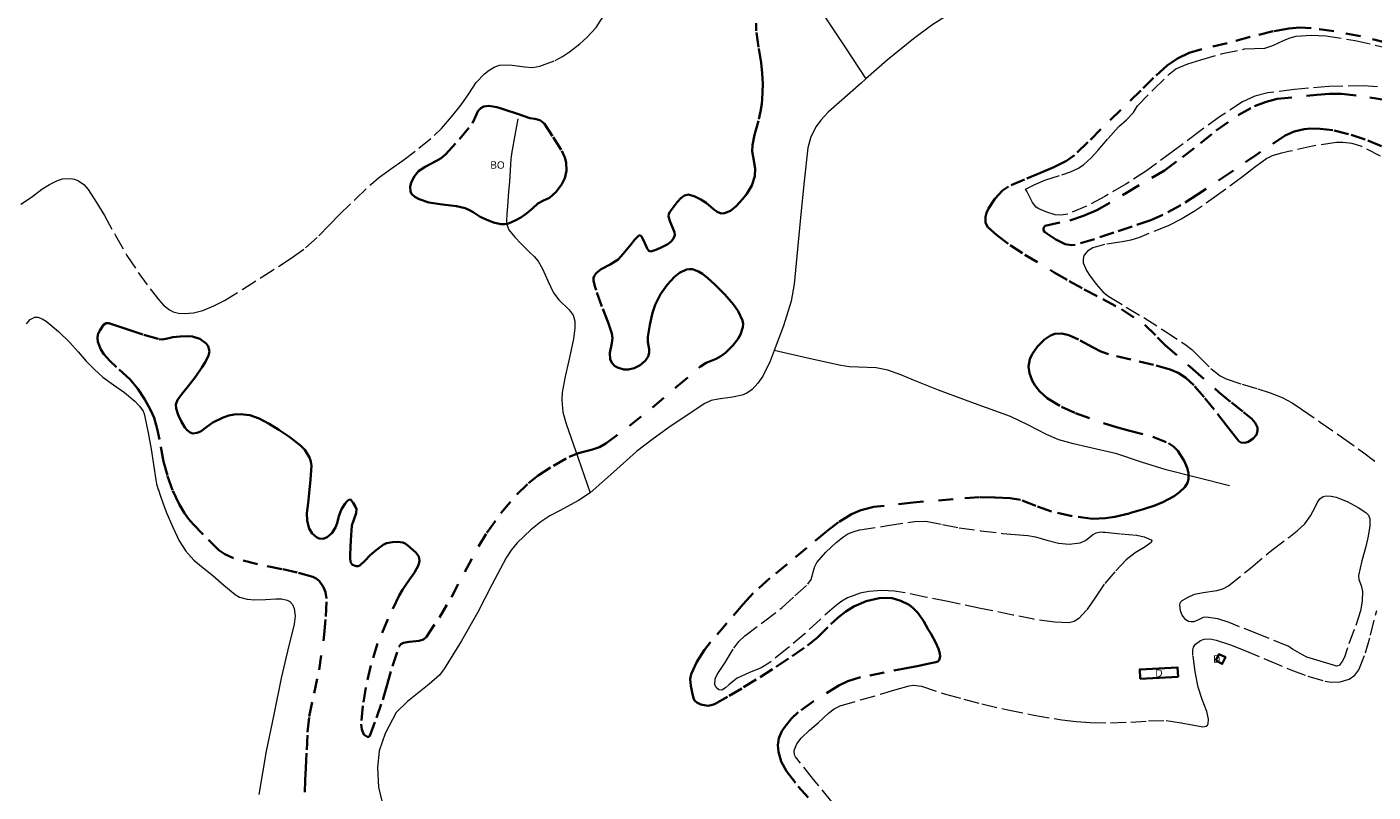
# Model space of a CAD drawing. Header units: metres. Extents: x 397317 to 400830, y 4588008 to 4590370.
# Tile 59 of 88: x 399681 to 400138, y 4589151 to 4589411. Entities that reach past the tile are written whole.
import ezdxf
from ezdxf.enums import TextEntityAlignment as Align

# ---------------------------------------------------------------- set-up
doc = ezdxf.new("R2010")
doc.units = ezdxf.units.M
doc.header["$MEASUREMENT"] = 0
doc.linetypes.add('bt5mv20_nopinta', pattern=[10, 5, -5])
doc.linetypes.add('bt5mv20_tlin1', pattern=[7, 5.25, -1.75])
for name, color, linetype, lineweight in [('COB01_CN', 7, 'Continuous', 15), ('COB01_LN', 7, 'Continuous', 15), ('EDI01_CN', 7, 'Continuous', 15), ('EDI01_LN', 7, 'Continuous', 15), ('FLU01_LN', 7, 'Continuous', 15), ('PAR01_LN', 7, 'Continuous', 15), ('REC02_LN', 7, 'Continuous', 15)]:
    doc.layers.add(name, color=color, linetype=linetype, lineweight=lineweight)
doc.styles.add('034', font='txt')

msp = doc.modelspace()

# ---------------------------------------------------------------- linework, layer by layer
at = {"layer": 'COB01_LN', "color": 92, "linetype": 'bt5mv20_nopinta', "lineweight": 35}
for points in [[(399930.81, 4589386.1, 151.25), (399930.97, 4589388.36, 153.1), (399931.05, 4589391.42, 156.64), (399931, 4589393.06, 158.22), (399930.88, 4589394.94, 159.36), (399930.47, 4589398.44, 160.71), (399929.57, 4589403.81, 162.38), (399928.81, 4589409.31, 163.43), (399928.77, 4589411.98, 163.66)], [(400142.74, 4589405.21, 169.34), (400133.8, 4589407.49, 169.58), (400124.76, 4589409.16, 169.83), (400117.11, 4589410.23, 170.2), (400113.29, 4589410.43, 170.4), (400109.5, 4589410.16, 170.53), (400104.23, 4589409.2, 170.62), (400096.39, 4589407.28, 170.69), (400088.57, 4589405.14, 170.78), (400079.97, 4589403.12, 170.93), (400075.76, 4589401.83, 171.02), (400071.72, 4589399.92, 171.11), (400068.26, 4589397.53, 171.23), (400063.66, 4589393.39, 171.52), (400059.29, 4589389.04, 171.97), (400052.52, 4589382.48, 172.93), (400045.75, 4589375.91, 174.06), (400041.33, 4589371.51, 174.88), (400036.76, 4589367.12, 175.71), (400034.13, 4589365.19, 176.04), (400029.74, 4589363.08, 176.39), (400025.29, 4589361.17, 176.92), (400019.88, 4589358.9, 178.11), (400014.46, 4589356.53, 179.68), (400012.32, 4589355.09, 180.41), (400009.75, 4589352.28, 181.51), (400007.64, 4589349.06, 182.6), (400006.93, 4589347.52, 183.05), (400006.6, 4589346.23, 183.39), (400006.62, 4589344.31, 183.9), (400006.91, 4589343.47, 184.15), (400007.43, 4589342.75, 184.4), (400010.3, 4589340.12, 185.37), (400014.94, 4589336.55, 186.52)], [(400140.97, 4589370.19, 186.43), (400135.45, 4589372.47, 186.64), (400129.8, 4589374.28, 186.89), (400124.42, 4589375.58, 187.18), (400120.2, 4589376.12, 187.42), (400117.03, 4589376.17, 187.6), (400114.71, 4589375.96, 187.73), (400111.35, 4589375.18, 187.91), (400108.25, 4589373.75, 188.06), (400098.96, 4589367.57, 188.42), (400089.79, 4589361.3, 188.77), (400078.59, 4589353.8, 189.31), (400072.86, 4589350.17, 189.6), (400066.79, 4589346.89, 189.88), (400062.66, 4589345.11, 190.11), (400056.4, 4589342.95, 190.43), (400050.15, 4589340.9, 190.2), (400043.6, 4589338.62, 189.1), (400037.05, 4589336.72, 187.77), (400035.82, 4589336.58, 187.55), (400033.68, 4589336.94, 187.18), (400030.52, 4589338.49, 186.65), (400027.38, 4589340.5, 186.08), (400026.63, 4589341.15, 185.56), (400026.3, 4589341.69, 184.88), (400026.28, 4589342.49, 183.77), (400026.9, 4589343.13, 183.05), (400035.19, 4589345.01, 181.04), (400039.81, 4589346.56, 180.33), (400044.43, 4589348.47, 179.86), (400054.41, 4589354.36, 178.78), (400067.34, 4589361.98, 177.67), (400073.43, 4589366.48, 177.12), (400079.54, 4589371.16, 176.29), (400084.9, 4589375.49, 175.46), (400092.29, 4589380.68, 174.41), (400097.83, 4589383.8, 173.86), (400101.89, 4589385.19, 173.38), (400105.59, 4589386.23, 173.2), (400115.57, 4589387.27, 173.26), (400119.08, 4589387.61, 173.48), (400123.32, 4589387.96, 173.8), (400127.39, 4589387.96, 173.76), (400137, 4589386.75, 173.04), (400150.11, 4589384.67, 172.18)], [(399852.03, 4589379.73, 172.64), (399853.74, 4589379.42, 172.62), (399855.39, 4589378.96, 172.64), (399856.22, 4589378.43, 172.73), (399857.01, 4589377.82, 172.85), (399859.96, 4589373.19, 173.51), (399862.91, 4589368.56, 174.17), (399863.93, 4589366.38, 174.23), (399864.36, 4589364.59, 174.02), (399864.44, 4589361.84, 173.33), (399863.82, 4589359.28, 172.31), (399862.81, 4589357.25, 171.17), (399860.93, 4589354.72, 169.25), (399858.62, 4589352.7, 167.11), (399856.67, 4589351.72, 165.26), (399854.72, 4589350.73, 163.4), (399852.86, 4589349.06, 161.85), (399850.89, 4589347.33, 160.75), (399848.94, 4589346, 160.25), (399847.29, 4589345.03, 160.12), (399844.72, 4589343.93, 160.26), (399843.44, 4589343.67, 160.45), (399842.21, 4589343.66, 160.71), (399839.64, 4589344.32, 161.5), (399837.13, 4589345.32, 162.71), (399835.16, 4589346.26, 164.26), (399832.75, 4589347.74, 166.98), (399831.5, 4589348.45, 168.24), (399830.05, 4589349.1, 169.28), (399827.15, 4589349.87, 170.58), (399822.42, 4589350.42, 172.11), (399817.73, 4589351.11, 173.86), (399814.44, 4589352.23, 175.85), (399813.02, 4589353.04, 176.9), (399811.86, 4589354.05, 177.79), (399811.47, 4589354.76, 178.17), (399811.41, 4589356.42, 178.73), (399811.78, 4589357.86, 179.05), (399812.84, 4589359.98, 179.34), (399814.27, 4589361.65, 179.37), (399816.5, 4589363.17, 179.14), (399820.13, 4589365.04, 178.61), (399821.86, 4589366.08, 178.38), (399823.4, 4589367.35, 178.22), (399828.16, 4589372.56, 177.97), (399832.57, 4589378.03, 177.71), (399833.78, 4589380.71, 177.48), (399834.39, 4589382.05, 177.31), (399835.36, 4589383.1, 177.1), (399836.34, 4589383.61, 176.82), (399838.11, 4589383.93, 175.97), (399840.85, 4589383.46, 174.44), (399842.25, 4589383, 173.84), (399843.65, 4589382.51, 173.51), (399847.84, 4589381.12, 173.08), (399852.03, 4589379.73, 172.64)], [(399924.39, 4589309.89, 140.77), (399924.19, 4589311.01, 140.86), (399922.71, 4589314.18, 141.19), (399921.1, 4589316.5, 141.53), (399918.12, 4589319.89, 142.15), (399914.76, 4589323.22, 142.88), (399912.37, 4589325.42, 143.85), (399910.55, 4589326.84, 144.96), (399909.19, 4589327.68, 145.86), (399907.15, 4589328.42, 147.11), (399906.15, 4589328.5, 147.6), (399905.16, 4589328.35, 147.96), (399902.82, 4589327.22, 148.51), (399901.1, 4589325.84, 148.78), (399898.64, 4589323.14, 148.95), (399896.37, 4589320.01, 148.84), (399894.47, 4589316.38, 148.52), (399893.58, 4589313.66, 148.23), (399892.75, 4589309.57, 147.64), (399892.08, 4589305.46, 146.83), (399892.07, 4589303.8, 146.41), (399892.49, 4589301.3, 145.68), (399892.5, 4589300.05, 145.31), (399892.13, 4589298.8, 144.98), (399891.22, 4589297.45, 144.6), (399889.39, 4589295.9, 144.14), (399887.38, 4589294.86, 144), (399885.5, 4589294.39, 144.26), (399883.95, 4589294.39, 144.66), (399881.69, 4589295.03, 145.46), (399880.72, 4589295.68, 145.92), (399879.93, 4589296.56, 146.39), (399879.31, 4589297.82, 146.99), (399879.12, 4589300.03, 148.12), (399879.82, 4589303.34, 149.84), (399880.06, 4589305, 150.67), (399879.87, 4589306.65, 151.45), (399878.63, 4589310.32, 152.91), (399876.45, 4589315.82, 154.71), (399874.49, 4589321.31, 156.66), (399874.05, 4589322.65, 157.45), (399873.58, 4589324.55, 159.04), (399873.62, 4589325.46, 159.72), (399873.94, 4589326.33, 160.16), (399874.59, 4589327.17, 160.4), (399876.24, 4589328.44, 160.59), (399879.26, 4589330.07, 160.5), (399881.92, 4589331.77, 160.16), (399883.71, 4589333.64, 159.8), (399886.36, 4589336.93, 159.11), (399887.65, 4589338.49, 158.69), (399888.91, 4589339.79, 158.21), (399889.47, 4589339.94, 157.91), (399889.93, 4589339.55, 157.58), (399890.7, 4589338.11, 156.88), (399891.84, 4589335.5, 155.78), (399892.42, 4589334.63, 155.31), (399893.02, 4589334.43, 154.95), (399894.71, 4589335.03, 154.53), (399896.32, 4589335.66, 154.41), (399898.81, 4589336.98, 154.5), (399899.9, 4589337.83, 154.65), (399900.77, 4589338.84, 154.86), (399901.19, 4589339.95, 155.17), (399901.14, 4589340.95, 155.54), (399899.6, 4589344.56, 157.21), (399899.1, 4589346.34, 158.01), (399899.19, 4589347.21, 158.33), (399899.61, 4589348.05, 158.59), (399901.96, 4589351.19, 159.27), (399903.18, 4589352.51, 159.15), (399904.45, 4589353.43, 158.39), (399905.85, 4589353.73, 157.11), (399907.95, 4589353.11, 155.12), (399910.03, 4589352.08, 153.15), (399911.84, 4589350.93, 151.34), (399914.34, 4589348.77, 148.66), (399915.59, 4589347.88, 147.33), (399916.93, 4589347.37, 146.01), (399918.09, 4589347.42, 145.15), (399920.12, 4589348.26, 144.26), (399922.05, 4589349.78, 143.98), (399924.21, 4589352.17, 144.19), (399925.62, 4589354.01, 144.46), (399927.28, 4589356.89, 145.02), (399928.32, 4589360.03, 145.73), (399928.42, 4589362.64, 146.35), (399927.73, 4589366.56, 147.32), (399927.46, 4589368.52, 147.8), (399927.51, 4589370.47, 148.26), (399928.24, 4589374.01, 148.93), (399929.68, 4589379.31, 149.65), (399930.29, 4589381.95, 150.07), (399930.68, 4589384.58, 150.63), (399930.81, 4589386.1, 151.25)], [(400014.94, 4589336.55, 186.52), (400019.92, 4589333.35, 187.46), (400029.94, 4589327.35, 189.1), (400034.99, 4589324.42, 189.65), (400040.12, 4589321.59, 189.88), (400046.44, 4589318.24, 189.92), (400052.76, 4589314.89, 189.95), (400060.7, 4589309.54, 189.33), (400065, 4589305.27, 189.5), (400067.7, 4589302.5, 189.55), (400076.93, 4589294.55, 189.59), (400085.91, 4589286.56, 189.37), (400090.02, 4589283.2, 189.3), (400094.2, 4589279.91, 188.95), (400096.95, 4589277.67, 188.24), (400098.12, 4589276.31, 187.67), (400098.84, 4589274.66, 186.96), (400098.95, 4589273.54, 186.45), (400098.54, 4589272.2, 185.79), (400097.34, 4589270.88, 185), (400095.72, 4589269.84, 184.16), (400094.59, 4589269.47, 183.61), (400093.22, 4589269.59, 182.98), (400092.59, 4589270.05, 182.7), (400090.49, 4589272.62, 182.02), (400088.42, 4589275.36, 181.78), (400084.2, 4589280.83, 181.77), (400080.83, 4589284.99, 181.77), (400077.28, 4589289.07, 181.78), (400074.55, 4589291.58, 181.67), (400072.02, 4589293.21, 181.48), (400069.29, 4589294.35, 181.24), (400063.62, 4589295.99, 180.69), (400055.93, 4589297.8, 179.84), (400048.36, 4589299.58, 178.81), (400045.7, 4589300.56, 178.31), (400043.14, 4589301.83, 177.63), (400038.19, 4589304.57, 175.68), (400034.92, 4589306.01, 173.93), (400032.49, 4589306.57, 172.27), (400030.17, 4589306.47, 170.39), (400028.65, 4589305.95, 169.13), (400026.64, 4589304.6, 167.57), (400024.25, 4589302.21, 165.74), (400022.45, 4589299.64, 164.01), (400021.66, 4589297.85, 162.93), (400021.22, 4589295.42, 161.58), (400021.52, 4589293.13, 160.51), (400022.46, 4589290.71, 159.62), (400023.39, 4589289.1, 159.17), (400024.97, 4589287.06, 158.77), (400027.58, 4589284.7, 158.7), (400032.36, 4589281.77, 159.16), (400037.18, 4589279.61, 159.72), (400047, 4589276.08, 160.78), (400051.03, 4589274.78, 161.11), (400055.12, 4589273.75, 161.45), (400063.33, 4589271.6, 162.08), (400068.72, 4589269.4, 162.42), (400070.4, 4589268.27, 162.48), (400071.81, 4589266.84, 162.49), (400073.96, 4589263.41, 162.44), (400075.03, 4589261.02, 162.46), (400075.52, 4589259.18, 162.54), (400075.51, 4589257.18, 162.65), (400075.16, 4589255.9, 162.74), (400074.19, 4589254.42, 162.88), (400072.42, 4589252.82, 163.15), (400070.6, 4589251.46, 163.54), (400066.77, 4589249.35, 164.44), (400064.06, 4589248.26, 164.98), (400060.26, 4589247.02, 165.36), (400055.4, 4589245.57, 165.47), (400050.53, 4589244.39, 165.52), (400047.29, 4589243.89, 165.54), (400042.96, 4589243.77, 165.54), (400035.97, 4589244.66, 165.51), (400028.98, 4589246.23, 165.5), (400023.7, 4589248.15, 165.52), (400018.51, 4589250.13, 165.59), (400014.92, 4589250.74, 165.7), (400009.77, 4589250.93, 165.9), (400004.62, 4589251.11, 166.1), (399995.59, 4589250.38, 166.59), (399982.11, 4589249.28, 167.61), (399968.67, 4589247.8, 168.53), (399964.31, 4589246.68, 168.7), (399961.19, 4589245.28, 168.78), (399956.76, 4589242.56, 168.88), (399952.65, 4589239.42, 169.02), (399945.96, 4589233.91, 169.42), (399939.34, 4589228.34, 169.8), (399933.44, 4589223.54, 169.63), (399927.83, 4589218.47, 169.34), (399924.34, 4589214.73, 169.49)], [(399780.51, 4589192.44, 152.04), (399782.27, 4589204.52, 151.67), (399782.8, 4589210.6, 151.48), (399783.01, 4589216.66, 151.46), (399782.68, 4589218.88, 151.53), (399782.03, 4589220.52, 151.61), (399780.48, 4589222.65, 151.78), (399779.49, 4589223.45, 151.88), (399778.37, 4589224.01, 151.99), (399773.09, 4589225.51, 152.54), (399767.81, 4589226.69, 153.17), (399759.61, 4589228.37, 154.47), (399751.41, 4589230.33, 155.75), (399748.48, 4589231.68, 156.05), (399746.52, 4589233.13, 156.19), (399741.14, 4589238.43, 156.59), (399737.77, 4589241.95, 156.93), (399736.24, 4589243.76, 157.25), (399734.87, 4589245.65, 157.83), (399733.02, 4589248.74, 159.19), (399730.81, 4589253.48, 161.6), (399729.02, 4589258.41, 163.99), (399727.75, 4589263.23, 166.05), (399726.4, 4589270.62, 169.08), (399725.61, 4589274.3, 170.56), (399724.51, 4589277.94, 171.99), (399723.43, 4589280.49, 172.9), (399721.38, 4589284.23, 173.85), (399719.01, 4589287.89, 174.21), (399716.38, 4589291.04, 174.16), (399711.78, 4589295.18, 173.94), (399709.5, 4589297.3, 173.84), (399707.43, 4589299.63, 173.78), (399706.42, 4589301.16, 173.76), (399705.4, 4589303.76, 173.75), (399705.27, 4589305.07, 173.77), (399705.48, 4589306.31, 173.82), (399706.05, 4589307.66, 173.97), (399707.39, 4589309.54, 174.38), (399708.22, 4589310.08, 174.58), (399709.14, 4589310.12, 174.72), (399712.54, 4589309.04, 175.03), (399715.94, 4589307.88, 175.34), (399721.04, 4589306.16, 176.04), (399726.14, 4589304.68, 176.75), (399727.29, 4589304.62, 176.83), (399729.08, 4589304.96, 176.86), (399730.86, 4589305.33, 176.93), (399733.41, 4589305.58, 177.49), (399735.95, 4589305.73, 178.07), (399737.6, 4589305.63, 178.17), (399740.01, 4589304.85, 178.09), (399742.23, 4589303.25, 177.69), (399742.91, 4589302.33, 177.42), (399743.26, 4589300.53, 176.87), (399742.97, 4589299.1, 176.43), (399741.98, 4589296.97, 175.77), (399740.75, 4589295.08, 175.23), (399738.51, 4589291.96, 174.44), (399736.21, 4589288.86, 173.77), (399734.27, 4589286.51, 173.47), (399732.4, 4589284.14, 173.16), (399731.84, 4589282.5, 172.8), (399731.95, 4589281.12, 172.46), (399732.66, 4589278.97, 171.94), (399733.66, 4589276.89, 171.53), (399734.94, 4589274.71, 171.24), (399735.73, 4589273.78, 171.11), (399736.71, 4589273.03, 170.96), (399737.62, 4589272.73, 170.8), (399739.11, 4589272.9, 170.53), (399740.47, 4589273.51, 170.27), (399742.43, 4589274.97, 170.29), (399744.43, 4589276.4, 170.17), (399748, 4589278.14, 168.88), (399749.82, 4589278.78, 168.18), (399751.66, 4589279.17, 167.54), (399753.77, 4589279.28, 166.91), (399757.04, 4589278.85, 165.98), (399760.13, 4589277.75, 165.04), (399763.52, 4589275.93, 163.82), (399766.84, 4589273.88, 162.65), (399770.53, 4589271.45, 162), (399774.17, 4589268.59, 161.9), (399775.63, 4589267.09, 161.88), (399777.28, 4589264.56, 161.86), (399777.74, 4589263.19, 161.87), (399777.88, 4589261.76, 161.89), (399777.61, 4589257.08, 162.06), (399777.16, 4589252.41, 162.26), (399776.77, 4589249.01, 162.33), (399776.39, 4589245.61, 161.83), (399776.43, 4589242.99, 160.85), (399777.08, 4589240.49, 159.76), (399778.13, 4589238.79, 158.92)], [(399778.13, 4589238.79, 158.92), (399779.63, 4589237.48, 158.04), (399780.5, 4589237.06, 157.54), (399781.91, 4589236.96, 156.66), (399783.22, 4589237.48, 155.82), (399784.8, 4589238.9, 154.81), (399786.07, 4589240.75, 154.01), (399786.64, 4589242.28, 153.58), (399787.14, 4589244.64, 153.08), (399788.11, 4589246.98, 152.68), (399789.38, 4589248.93, 152.52), (399790.02, 4589249.73, 152.48), (399790.66, 4589250.23, 152.36), (399791.21, 4589250.15, 152.08), (399792.03, 4589249.15, 151.4), (399792.83, 4589247.78, 150.98), (399793.14, 4589246.99, 150.92), (399793.08, 4589245.62, 150.82), (399791.58, 4589241.46, 150.54), (399791.27, 4589236.52, 150.2), (399791.05, 4589231.57, 149.8), (399791.01, 4589230.18, 149.47), (399791.25, 4589228.82, 149.04), (399791.79, 4589228.14, 148.83), (399793.12, 4589227.6, 148.52), (399793.8, 4589227.61, 148.41), (399794.34, 4589227.85, 148.35), (399796.08, 4589229.58, 148.56), (399797.85, 4589231.39, 149.05), (399799.98, 4589233.21, 149.67), (399802.22, 4589234.88, 150.25), (399803.38, 4589235.44, 150.28), (399805.35, 4589235.82, 149.85), (399807.19, 4589235.88, 149.03), (399808.95, 4589235.64, 147.58), (399809.75, 4589235.29, 146.79), (399810.55, 4589234.7, 146.15), (399813.33, 4589232.25, 144.64), (399814.35, 4589230.89, 144.01), (399814.61, 4589229.44, 143.49), (399814.21, 4589227.99, 143.05), (399812.9, 4589225.46, 142.33), (399810.19, 4589221.62, 141.46), (399808.84, 4589219.66, 141.2), (399807.72, 4589217.66, 141.1), (399803.87, 4589209.64, 141.09), (399800.34, 4589201.36, 141.08), (399798.08, 4589193.97, 141.03), (399796.35, 4589186.47, 140.96), (399795.34, 4589180.24, 140.77), (399794.81, 4589173.98, 140.35), (399794.98, 4589172.23, 139.91), (399795.67, 4589170.56, 139.46), (399796.76, 4589169.79, 139.38), (399797.38, 4589169.73, 139.35), (399797.76, 4589170.03, 139.33), (399799.92, 4589176.14, 139.18), (399802.08, 4589182.26, 139.04), (399803.46, 4589187.07, 139.14), (399805.39, 4589193.69, 138.74), (399807.55, 4589200.23, 138.27), (399808.2, 4589201.17, 138.25), (399809.08, 4589201.65, 138.23), (399811.1, 4589202.03, 138.21), (399814.44, 4589202.33, 138.22), (399815.88, 4589202.77, 138.24), (399816.94, 4589203.66, 138.28), (399821.32, 4589210.28, 138.62), (399825.38, 4589217.13, 138.95), (399829.97, 4589225.74, 139.2), (399834.61, 4589234.33, 139.44), (399837.45, 4589239.01, 139.64), (399842.17, 4589245.69, 140.04), (399847.56, 4589252.03, 140.35), (399851.59, 4589255.86, 140.33), (399854.84, 4589258.39, 140.16), (399860, 4589261.76, 139.75), (399865.39, 4589264.78, 139.28), (399868.47, 4589266, 138.9), (399873.3, 4589267.27, 138.14), (399875.63, 4589268.08, 137.86), (399877.78, 4589269.26, 137.76), (399885.84, 4589275.26, 138.05), (399893.67, 4589281.55, 138.58), (399901.79, 4589288.47, 139.21), (399909.88, 4589295.38, 139.81), (399911.88, 4589296.64, 139.9), (399915.17, 4589298.05, 139.99), (399916.82, 4589298.88, 140.04), (399918.4, 4589300.02, 140.1), (399920.92, 4589302.54, 140.25), (399922.55, 4589304.64, 140.39), (399923.5, 4589306.28, 140.5), (399924.32, 4589308.71, 140.68), (399924.39, 4589309.89, 140.77)], [(399924.34, 4589214.73, 169.49), (399918.79, 4589208.28, 169.45), (399913.25, 4589201.83, 169.41), (399911.26, 4589199.3, 169.42), (399908.68, 4589195.17, 169.59), (399906.76, 4589190.96, 170.05), (399906.45, 4589189.44, 170.49), (399906.63, 4589187.1, 171.67), (399907.11, 4589184.78, 173.09), (399907.51, 4589182.89, 174.72), (399907.92, 4589182.11, 175.55), (399908.65, 4589181.41, 176.16), (399910.01, 4589180.72, 176.63), (399912.39, 4589180.31, 177.03), (399913.58, 4589180.45, 177.13), (399914.65, 4589180.85, 177.18), (399919.62, 4589183.62, 177.33), (399924.54, 4589186.55, 177.45), (399930.1, 4589190.01, 177.57), (399935.63, 4589193.5, 177.63), (399940.99, 4589197.07, 177.03), (399946.26, 4589200.76, 176.31), (399949.57, 4589203.45, 176.14), (399954.17, 4589207.94, 175.89), (399956.58, 4589210.18, 175.77), (399959.21, 4589212.3, 175.64), (399961.91, 4589214, 175.51), (399966.17, 4589215.82, 175.32), (399970.51, 4589216.84, 175.12), (399973.03, 4589216.96, 174.91), (399974.97, 4589216.74, 174.72), (399977.87, 4589215.9, 174.6), (399980.67, 4589214.48, 174.99), (399981.95, 4589213.57, 175.46), (399983.69, 4589211.87, 176.62), (399985.56, 4589209.1, 178.78), (399987.21, 4589206.14, 180.88), (399988.02, 4589204.77, 181.63), (399989.64, 4589201.88, 182.95), (399990.68, 4589199.61, 183.94), (399991.16, 4589198.03, 184.67), (399991.27, 4589196.99, 185.21), (399990.91, 4589195.76, 186), (399990.45, 4589195.34, 186.39), (399989.78, 4589195.07, 186.77), (399987.53, 4589194.58, 187.65), (399983.99, 4589193.88, 188.46), (399980.38, 4589193.18, 188.81), (399972.24, 4589191.57, 189.21), (399964.14, 4589189.93, 189.44), (399959.92, 4589188.61, 189.5), (399956.89, 4589187.17, 189.54), (399948.14, 4589181.71, 189.67), (399943.07, 4589178.07, 189.74), (399940.78, 4589175.92, 189.81), (399938.58, 4589173.29, 189.93), (399937.55, 4589171.71, 190.04), (399936.53, 4589169.31, 190.26), (399936.19, 4589166.9, 190.47), (399936.37, 4589164.7, 190.64), (399937.32, 4589161.37, 190.89), (399939.09, 4589158.13, 191.14), (399943.07, 4589152.88, 191.54), (399949.17, 4589146.01, 192.07)], [(399775.61, 4589150.92, 148.96), (399775.81, 4589155.05, 149.17), (399776.01, 4589159.18, 149.54), (399776.29, 4589165.27, 150.67), (399776.58, 4589171.35, 151.64), (399777.17, 4589176.62, 151.9), (399778.83, 4589184.53, 152.06), (399780.51, 4589192.44, 152.04)]]:
    msp.add_polyline3d(points, dxfattribs=at)
at = {"layer": 'EDI01_LN', "color": 1, "linetype": 'Continuous', "lineweight": 35}
for points in [[(400084.71, 4589195.6, 188.66), (400086.95, 4589194.48, 188.66), (400088.07, 4589196.72, 188.66), (400085.83, 4589197.84, 188.66), (400084.71, 4589195.6, 188.66)], [(400059.14, 4589189.45, 185.65), (400071.93, 4589190.15, 186.16), (400071.76, 4589193.29, 186.16), (400058.97, 4589192.59, 185.75), (400059.14, 4589189.45, 185.65)]]:
    msp.add_polyline3d(points, dxfattribs=at)
at = {"layer": 'FLU01_LN', "color": 150, "linetype": 'Continuous', "lineweight": 15}
for points in [[(400089.03, 4589473.96, 145.59), (400088.97, 4589473.89, 145.59), (400079.17, 4589463.05, 144.87), (400068.81, 4589452.71, 143.96), (400063.46, 4589447.96, 143.47), (400059.28, 4589444.65, 143.07), (400052.7, 4589440.12, 142.51), (400045.74, 4589436.12, 142.1), (400042.08, 4589434.47, 141.96), (400035.4, 4589432.37, 141.75), (400025.12, 4589429.93, 141.45), (400020.07, 4589428.48, 141.3), (400015.21, 4589426.54, 141.14), (400008.31, 4589423.11, 140.89), (399998.21, 4589417.51, 140.52), (399988.43, 4589411.23, 140.15), (399982.16, 4589406.65, 139.9), (399973.2, 4589399.34, 139.53), (399966.05, 4589392.99, 139.23)], [(399952.13, 4589414.11, 143.8), (399959.1, 4589403.55, 141.52), (399966.05, 4589392.99, 139.23)], [(399966.05, 4589392.99, 139.23), (399964.46, 4589391.57, 139.16), (399953.17, 4589381.69, 138.95), (399950.72, 4589378.99, 138.93), (399949.13, 4589376.85, 138.92), (399947.31, 4589373.4, 138.89), (399946.32, 4589369.62, 138.83), (399945.07, 4589358.36, 138.56), (399943.99, 4589347.09, 138.29), (399942.86, 4589335.2, 138.2), (399941.7, 4589323.32, 138.04), (399940.69, 4589317.57, 137.85), (399938.07, 4589309.18, 137.53), (399934.94, 4589300.85, 137.19)], [(399847.9, 4589379.51, 172.34), (399846.91, 4589373.9, 168.83), (399845.91, 4589368.29, 165.31), (399845.59, 4589365.91, 164.08), (399845.32, 4589362.06, 162.75), (399845.07, 4589358.13, 161.7), (399844.8, 4589354.81, 161.13), (399844.42, 4589349.68, 160.75), (399844.24, 4589347.17, 160.39), (399844.09, 4589344.77, 159.66), (399844.17, 4589343.64, 159.15), (399844.89, 4589341.82, 158.2), (399846.86, 4589339.35, 156.7), (399849.06, 4589336.99, 155.25), (399852, 4589334.12, 153.36), (399853.48, 4589332.7, 152.49), (399854.8, 4589331.12, 151.75), (399856.26, 4589328.61, 151.02), (399858.09, 4589324.45, 150.21), (399859.99, 4589320.42, 149.36), (399861.89, 4589318.01, 148.66), (399865.33, 4589314.6, 147.59), (399866.66, 4589312.78, 147.05), (399867.31, 4589310.76, 146.5), (399867.32, 4589308.39, 145.84), (399866.76, 4589304.76, 144.73), (399865.99, 4589301.08, 143.71), (399865.23, 4589297.47, 143.1), (399863.97, 4589292.04, 142.74), (399863, 4589286.64, 142.14), (399862.84, 4589283.94, 141.46), (399863.23, 4589279.91, 140.2), (399864.3, 4589275.94, 139.28), (399868.39, 4589264.27, 137.75), (399872.47, 4589252.59, 136.22)], [(399934.94, 4589300.85, 137.19), (399933.57, 4589297.26, 137.04), (399931.05, 4589292.16, 136.8), (399929.41, 4589289.8, 136.68), (399927.41, 4589287.61, 136.58), (399925.68, 4589286.35, 136.52), (399923.99, 4589285.64, 136.48), (399920.81, 4589284.96, 136.42), (399915.86, 4589284.38, 136.37), (399913.51, 4589283.83, 136.36), (399911.36, 4589282.83, 136.35), (399899.59, 4589275.05, 136.3), (399893.83, 4589270.92, 136.27), (399888.23, 4589266.58, 136.25), (399880.36, 4589259.54, 136.27), (399872.47, 4589252.59, 136.22)], [(400089.36, 4589254.95, 163.73), (400078.66, 4589257.64, 160.86), (400067.95, 4589260.33, 157.99), (400059.57, 4589262.92, 156.07), (400051.22, 4589265.73, 154.31), (400041.37, 4589268.06, 151.78), (400036.43, 4589269.16, 150.48), (400031.53, 4589270.58, 149.31), (400027.34, 4589272.33, 148.47), (400021.25, 4589275.5, 147.49), (400015.06, 4589278.41, 146.7), (400002.88, 4589282.89, 145.7), (399990.66, 4589287.35, 144.6), (399982.13, 4589290.83, 142.98), (399977.86, 4589292.58, 142.1), (399973.48, 4589294.2, 141.42), (399969.55, 4589295, 140.96), (399963.48, 4589295.16, 140.29), (399960.46, 4589295.26, 139.96), (399957.48, 4589295.7, 139.64), (399946.21, 4589298.28, 138.42), (399934.94, 4589300.85, 137.19)], [(399872.47, 4589252.59, 136.22), (399868.46, 4589249.9, 136.11), (399862.01, 4589246.47, 135.89), (399858.8, 4589244.69, 135.77), (399855.75, 4589242.65, 135.65), (399852.39, 4589239.99, 135.52), (399847.74, 4589235.58, 135.32), (399845.71, 4589233.13, 135.22), (399843.92, 4589230.48, 135.12), (399839.09, 4589221.3, 135.01), (399834.41, 4589212.08, 134.96), (399828.82, 4589202.35, 134.7), (399822.94, 4589192.81, 134.32), (399821.32, 4589190.69, 134.18), (399817.9, 4589187.56, 133.83), (399810.48, 4589181.71, 133.79), (399806.68, 4589178.05, 133.76), (399802.88, 4589170.83, 133.73), (399800.93, 4589164.95, 133.68), (399800.31, 4589159.18, 133.64), (399800.62, 4589152.63, 133.57), (399802.75, 4589143.75, 133.48)]]:
    msp.add_polyline3d(points, dxfattribs=at)
at = {"layer": 'PAR01_LN', "color": 3, "linetype": 'bt5mv20_tlin1', "lineweight": 15}
for points in [[(399679.32, 4589350.45, 180.79), (399682.91, 4589352.92, 180.89), (399686.41, 4589355.57, 180.98), (399689.03, 4589357.15, 180.99), (399691.74, 4589358.51, 180.98), (399693.44, 4589359.08, 180.97), (399696.2, 4589359.24, 180.95), (399697.55, 4589358.97, 180.93), (399698.82, 4589358.45, 180.92), (399700.68, 4589357.15, 180.89), (399702.16, 4589355.46, 180.86), (399705, 4589351.09, 180.74), (399707.68, 4589346.65, 180.61), (399711.44, 4589339.87, 180.45), (399715.25, 4589333.12, 180.35), (399719.1, 4589327.35, 180.45), (399723.23, 4589321.75, 180.58), (399726.08, 4589318, 180.6), (399727.73, 4589316.26, 180.61), (399729.73, 4589314.63, 180.62), (399730.93, 4589313.97, 180.62), (399732.8, 4589313.5, 180.63), (399734.69, 4589313.42, 180.63), (399737.91, 4589313.6, 180.63), (399741.1, 4589314.37, 180.63), (399744.83, 4589315.95, 180.7), (399748.35, 4589317.81, 180.78), (399754.64, 4589321.61, 180.83), (399760.83, 4589325.57, 180.85), (399771.05, 4589332.16, 180.87), (399775.93, 4589335.72, 180.85), (399780.4, 4589339.76, 180.78), (399783.89, 4589343.39, 180.7), (399787.38, 4589347.02, 180.62), (399792.71, 4589352.12, 180.53), (399798.03, 4589357.22, 180.44), (399800.61, 4589359.42, 180.4), (399804.78, 4589362.38, 180.36), (399808.96, 4589365.33, 180.31), (399814.31, 4589369.46, 180.21), (399819.54, 4589373.77, 180.1), (399822.04, 4589376.18, 180.06), (399825.44, 4589380.14, 180.01), (399828.67, 4589384.24, 179.95), (399831.26, 4589388, 179.78), (399833.84, 4589391.81, 179.65), (399836.57, 4589394.75, 179.67), (399838.15, 4589395.97, 179.69), (399839.9, 4589397, 179.71), (399841.72, 4589397.64, 179.73), (399845.09, 4589397.79, 179.76), (399850.32, 4589397.07, 179.81), (399852.89, 4589396.92, 179.84), (399855.36, 4589397.32, 179.86), (399860.57, 4589399.3, 179.9), (399863.07, 4589400.6, 179.92), (399865.51, 4589402.2, 179.94), (399868.96, 4589404.89, 179.99), (399871.32, 4589407.01, 180.05), (399874.47, 4589410.49, 180.15), (399877.12, 4589414.5, 180.23)], [(400058.15, 4589383.84, 174.13), (400063.53, 4589389.25, 173.51), (400068.91, 4589394.65, 172.88), (400071.22, 4589396.41, 172.7), (400075.3, 4589398.17, 172.56), (400079.63, 4589399.5, 172.45), (400087.01, 4589401.6, 172.24), (400094.47, 4589403.17, 171.99), (400097.93, 4589403.35, 171.84), (400101.38, 4589403.5, 171.67), (400104.08, 4589404.3, 171.53), (400107.97, 4589406.17, 171.32), (400109.94, 4589407, 171.21), (400111.99, 4589407.52, 171.11), (400117.05, 4589407.88, 170.86), (400122.12, 4589407.58, 170.63), (400132, 4589406.08, 170.33), (400141.8, 4589403.78, 170.2)], [(400139.6, 4589390.31, 171.31), (400134.88, 4589390.66, 171.4), (400123.15, 4589390.44, 171.67), (400111.4, 4589389.45, 172), (400102.37, 4589388.24, 172.35), (400097.99, 4589387.12, 172.62), (400093.85, 4589385.24, 172.97), (400086.38, 4589380.36, 173.77), (400079.26, 4589375.18, 174.58), (400070.26, 4589368.48, 175.6), (400061.22, 4589361.83, 176.63), (400054.27, 4589357.33, 177.44), (400047.1, 4589353.1, 178.27), (400040.88, 4589349.83, 178.91), (400034.5, 4589347.15, 179.4), (400032.13, 4589346.73, 179.49), (400030.27, 4589346.91, 179.5), (400027.44, 4589347.74, 179.49), (400024.73, 4589348.93, 179.48), (400023.85, 4589349.53, 179.48), (400022.6, 4589351.1, 179.47), (400021.22, 4589353.82, 179.4), (400020.67, 4589354.94, 179.34), (400020.15, 4589355.64, 179.21), (400023.34, 4589357.18, 179.1), (400026.69, 4589358.7, 179), (400032.53, 4589360.51, 178.68), (400035.43, 4589361.45, 178.49), (400038.17, 4589362.74, 178.22), (400040.01, 4589364.01, 177.88), (400042.45, 4589366.28, 177.17), (400044.69, 4589368.77, 176.59), (400048.24, 4589372.83, 175.98), (400051.79, 4589376.89, 175.36), (400054.41, 4589379.17, 175.13), (400056.82, 4589381.59, 174.77), (400057.52, 4589382.69, 174.48), (400058.15, 4589383.84, 174.13)], [(400140.68, 4589366.76, 188.9), (400134.26, 4589370.04, 189.01), (400131.05, 4589371.09, 189.07), (400127.81, 4589371.46, 189.15), (400125.66, 4589371.38, 189.2), (400117.56, 4589370.19, 189.67), (400109.46, 4589368.36, 189.98), (400106.6, 4589367.71, 189.98), (400103.82, 4589366.89, 189.98), (400102.09, 4589366, 189.96), (400097.89, 4589362.9, 189.91), (400093.79, 4589359.73, 189.93), (400085.81, 4589353.91, 190.17), (400077.73, 4589348.19, 190.44), (400073.25, 4589345.48, 190.57), (400068.54, 4589343.19, 190.71), (400058.83, 4589339.23, 190.92), (400055.96, 4589338.33, 190.95), (400053, 4589337.76, 190.97), (400046.97, 4589336.81, 190.97), (400043.01, 4589335.64, 190.97), (400041.22, 4589334.59, 190.97), (400039.98, 4589333.07, 190.97), (400039.69, 4589331.89, 190.97), (400039.8, 4589330.61, 190.96), (400040.84, 4589328.01, 190.94), (400041.86, 4589326.44, 190.93), (400044.1, 4589323.4, 190.95), (400046.54, 4589320.66, 190.98), (400048.46, 4589319.16, 190.99), (400054.39, 4589315.57, 190.96), (400060.31, 4589312, 190.9), (400067.29, 4589307.55, 190.78), (400074.22, 4589303.03, 190.68), (400076.61, 4589301.18, 190.66), (400078.81, 4589299.06, 190.65), (400083.11, 4589294.69, 190.65), (400086.27, 4589292.24, 190.65), (400088.3, 4589291.19, 190.66), (400093.65, 4589289.4, 190.68), (400099.04, 4589287.79, 190.71), (400103.17, 4589286.46, 190.72), (400107.22, 4589284.88, 190.73), (400110.62, 4589283.04, 190.7), (400113.86, 4589280.96, 190.64), (400120.17, 4589276.54, 190.51), (400127.35, 4589271.52, 190.49), (400134.51, 4589266.47, 190.48), (400139.01, 4589263.03, 190.25)], [(400115.64, 4589196.77, 181.28), (400113.18, 4589198.11, 181.24), (400110.76, 4589199.51, 181.2), (400110.02, 4589200.01, 181.18), (400109.3, 4589200.53, 181.16), (400099.29, 4589204.53, 180.82), (400089.28, 4589208.52, 180.55), (400085.42, 4589209.74, 180.54), (400081.5, 4589210.39, 180.55), (400080.44, 4589210.24, 180.55), (400078.87, 4589209.47, 180.55), (400077.31, 4589208.81, 180.55), (400076.38, 4589208.71, 180.55), (400075.43, 4589208.91, 180.55), (400074.58, 4589209.48, 180.54), (400073.36, 4589211.04, 180.5), (400072.76, 4589212.46, 180.45), (400072.54, 4589214.54, 180.36), (400072.8, 4589215.4, 180.32), (400073.36, 4589216.03, 180.28), (400075.34, 4589217.19, 180.17), (400077.53, 4589218.11, 180.07), (400080.5, 4589218.77, 180.02), (400085.05, 4589219.35, 180.07), (400087.18, 4589219.93, 180.08), (400089.09, 4589220.99, 180.05), (400096.47, 4589227, 179.76), (400103.76, 4589233.07, 179.47), (400109.5, 4589237.4, 179.27), (400112.33, 4589239.62, 179.17), (400115.01, 4589242.06, 179.08), (400116.88, 4589244.74, 178.99), (400118.41, 4589247.65, 178.95), (400119.19, 4589249.11, 178.95), (400120.05, 4589250.55, 178.95), (400121.14, 4589251.35, 178.95), (400122.2, 4589251.55, 178.95), (400123.93, 4589251.42, 178.95), (400125.55, 4589251.02, 178.95), (400129.37, 4589249.65, 178.96), (400133.1, 4589247.61, 178.98), (400135.62, 4589245.91, 178.95), (400136.58, 4589244.91, 178.94), (400137.04, 4589243.69, 178.98), (400137.04, 4589241.37, 179.1), (400136.42, 4589237.84, 179.32), (400135.6, 4589234.35, 179.53), (400134.33, 4589229.43, 179.82), (400133.22, 4589224.51, 180.11), (400133.31, 4589223.15, 180.18), (400134.02, 4589221.11, 180.28), (400134.51, 4589219.07, 180.36), (400134.42, 4589215.81, 180.41), (400133.85, 4589212.55, 180.47), (400131.75, 4589206.19, 180.91), (400129.39, 4589199.95, 181.41), (400128.36, 4589196.82, 181.64), (400127.66, 4589195.33, 181.72), (400126.56, 4589193.95, 181.73), (400125.66, 4589193.73, 181.69), (400124.69, 4589194.01, 181.64), (400120.17, 4589195.39, 181.46), (400115.64, 4589196.77, 181.28)], [(399937.55, 4589213.56, 173.46), (399941.96, 4589217.59, 173.01), (399946.37, 4589221.6, 172.55), (399947.44, 4589223.18, 172.42), (399948.26, 4589226.1, 172.26), (399948.7, 4589227.56, 172.18), (399949.4, 4589228.86, 172.1), (399952.41, 4589232.45, 171.83), (399955.89, 4589235.65, 171.53), (399958.5, 4589237.71, 171.28), (399959.87, 4589238.58, 171.16), (399961.36, 4589239.2, 171.03), (399962.69, 4589239.61, 170.93), (399964.02, 4589240.01, 170.82), (399973.33, 4589241.42, 170.51), (399982.64, 4589242.82, 170.2), (399986.4, 4589242.89, 170.07), (399992.04, 4589241.81, 169.89), (399997.69, 4589240.63, 169.7), (400005.02, 4589239.69, 169.43), (400012.35, 4589238.77, 169.15), (400016.65, 4589238.42, 168.82), (400020.96, 4589238.1, 168.57), (400023.59, 4589237.61, 168.65), (400027.45, 4589236.44, 168.95), (400031.32, 4589235.41, 169.21), (400035.04, 4589235.17, 169.36), (400038.77, 4589235.58, 169.46), (400040.53, 4589236.36, 169.46), (400042.95, 4589238.27, 169.42), (400044.2, 4589239, 169.41), (400045.57, 4589239.26, 169.41), (400046.4, 4589239.21, 169.42), (400047.23, 4589239.14, 169.43), (400052.61, 4589238.65, 169.44), (400057.98, 4589238.13, 169.45), (400060.47, 4589237.65, 169.51), (400062.84, 4589236.64, 169.57), (400063.01, 4589236.2, 169.57), (400062.81, 4589235.72, 169.57), (400060.79, 4589234.2, 169.61), (400057.43, 4589232.18, 169.7), (400054.37, 4589229.84, 169.86), (400050.53, 4589225.76, 170.19), (400046.86, 4589221.51, 170.51), (400043.93, 4589217.17, 170.77), (400040.92, 4589212.77, 171.02), (400038.22, 4589209.88, 171.21), (400036.65, 4589208.87, 171.31), (400034.91, 4589208.45, 171.4), (400030.18, 4589208.63, 171.52), (400023.03, 4589209.63, 171.51), (400015.93, 4589211.05, 171.55), (400004.86, 4589213.33, 171.85), (399993.79, 4589215.61, 172.16), (399986.19, 4589217.17, 172.39), (399978.6, 4589218.74, 172.62), (399975.74, 4589219.19, 172.69), (399971.38, 4589219.39, 172.75), (399967.04, 4589219.07, 172.83), (399964.09, 4589218.5, 172.91), (399959.84, 4589216.93, 173.06), (399957.85, 4589215.81, 173.15), (399956, 4589214.47, 173.26), (399950.63, 4589209.67, 173.72), (399945.39, 4589204.86, 174.2), (399939.32, 4589199.71, 174.63), (399933.08, 4589194.74, 174.99), (399930.53, 4589193.19, 175.1), (399926.34, 4589191.44, 175.23), (399922.3, 4589189.66, 175.35), (399919.67, 4589187.48, 175.42), (399918.41, 4589186.33, 175.45), (399917.12, 4589185.53, 175.48), (399916.09, 4589185.68, 175.49), (399915.2, 4589186.48, 175.48), (399914.81, 4589187.51, 175.43), (399914.93, 4589189.4, 175.28), (399915.52, 4589190.85, 175.14), (399918.22, 4589194.99, 174.77), (399921.25, 4589199.84, 174.54), (399922.93, 4589202.1, 174.42), (399924.95, 4589204.02, 174.29), (399931.25, 4589208.79, 173.88), (399937.55, 4589213.56, 173.46)], [(400077.01, 4589197.29, 185.99), (400076.91, 4589199.24, 186), (400077.17, 4589200.22, 186), (400077.82, 4589201.18, 186), (400079.51, 4589202.47, 186), (400080.85, 4589202.92, 186), (400082.88, 4589202.98, 186), (400084.85, 4589202.54, 186), (400089.77, 4589200.93, 186), (400094.65, 4589199.09, 186), (400102.41, 4589195.75, 185.91), (400110.17, 4589192.43, 185.79), (400116, 4589190.34, 186), (400121.91, 4589188.64, 186.22), (400123.9, 4589188.27, 186.2), (400126.99, 4589188.36, 186.11), (400130.03, 4589189.3, 185.96), (400131.97, 4589190.61, 185.82), (400133.28, 4589192.46, 185.67), (400135.54, 4589198.29, 185.26), (400137.28, 4589204.24, 184.86), (400139.33, 4589212.57, 184.47)], [(399954.49, 4589147.71, 195.68), (399948.23, 4589155.31, 195.08), (399942.13, 4589162.95, 194.36), (399941.76, 4589163.65, 194.32), (399941.7, 4589165.08, 194.27), (399942.61, 4589167.36, 194.22), (399944.1, 4589169.33, 194.12), (399946.87, 4589172.01, 193.62), (399949.78, 4589174.49, 193.13), (399953.34, 4589177.75, 192.88), (399955.22, 4589179.2, 192.76), (399957.33, 4589180.21, 192.64), (399964.15, 4589182.25, 192.31), (399970.97, 4589184.21, 191.97), (399975.83, 4589185.68, 191.59), (399980.69, 4589187.02, 191.25), (399982.22, 4589187.22, 191.2), (399984.93, 4589186.92, 191.13), (399993.09, 4589184.18, 191.01), (399999.22, 4589182.52, 190.96), (400005.35, 4589180.9, 190.9), (400014.14, 4589178.88, 190.74), (400023, 4589177.11, 190.56), (400032.55, 4589175.46, 190.64), (400037.35, 4589174.89, 190.69), (400042.16, 4589174.57, 190.59), (400049.03, 4589174.53, 190.25), (400055.91, 4589174.7, 189.88), (400061.92, 4589175.12, 189.55), (400067.92, 4589175.24, 189.21), (400072.36, 4589174.63, 189.05), (400076.77, 4589173.83, 188.94), (400078.54, 4589173.5, 188.81), (400080.3, 4589173.18, 188.56), (400081.46, 4589173.37, 188.12), (400081.91, 4589173.7, 187.86), (400082.15, 4589174.17, 187.69), (400082.24, 4589175.69, 187.46), (400081.71, 4589178.38, 187.1), (400080.09, 4589182.45, 186.68), (400078.71, 4589186.61, 186.41), (400077.76, 4589191.95, 186.14), (400077.01, 4589197.29, 185.99)]]:
    msp.add_polyline3d(points, dxfattribs=at)
at = {"layer": 'REC02_LN', "color": 7, "linetype": 'Continuous', "lineweight": 15}
msp.add_polyline3d([(399681.22, 4589309.87, 170.25), (399682.45, 4589311.34, 170.21), (399684.08, 4589312.11, 170.16), (399685.03, 4589312.11, 170.14), (399686.51, 4589311.62, 170.14), (399687.88, 4589310.76, 170.15), (399692.12, 4589307.29, 170.68), (399695.98, 4589303.53, 171.26), (399698.71, 4589300.35, 171.22), (399701.47, 4589297.21, 171.19), (399704.21, 4589294.46, 171.4), (399707.09, 4589291.85, 171.68), (399710.74, 4589289.2, 172.15), (399714.47, 4589286.58, 172.66), (399717.98, 4589283.61, 172.8), (399719.52, 4589281.99, 172.59), (399720.76, 4589280.28, 172.12), (399721.14, 4589279.37, 171.62), (399721.36, 4589278.38, 171.09), (399722.49, 4589272.86, 169.18), (399723.51, 4589267.32, 167.28), (399724.29, 4589262.11, 165.25), (399725.06, 4589256.96, 163.02), (399725.34, 4589255.58, 161.89), (399725.81, 4589254.04, 159.49), (399726.09, 4589253.2, 158.38), (399726.42, 4589252.11, 157.6), (399727.54, 4589248.84, 156.55), (399728.89, 4589245.57, 156.22), (399730.87, 4589240.93, 156.23), (399733.07, 4589236.3, 156.56), (399735.23, 4589232.73, 157.09), (399738.03, 4589229.69, 157.62), (399741.22, 4589227.07, 158.11), (399744.41, 4589224.49, 158.56), (399748.19, 4589221.25, 158.85), (399752.05, 4589218.02, 158.89), (399753.54, 4589217.14, 158.89), (399756.08, 4589216.42, 158.85), (399758.7, 4589216.18, 158.73), (399762.27, 4589216.33, 158.46), (399765.84, 4589216.55, 158.18), (399767.77, 4589216.54, 158.04), (399769.7, 4589216.16, 157.93), (399770.52, 4589215.7, 157.9), (399771.45, 4589214.64, 157.88), (399772, 4589213.34, 157.9), (399772.35, 4589210.66, 157.97), (399772.06, 4589208.01, 158.05), (399769.81, 4589198.84, 158.33), (399767.65, 4589189.65, 158.61), (399765.1, 4589177.26, 158.66), (399762.59, 4589164.86, 158.58), (399761.31, 4589157.54, 158.69), (399760.05, 4589150.2, 158.9)], dxfattribs=at)

# ---------------------------------------------------------------- texts
at = {"layer": 'COB01_CN', "color": 251, "linetype": 'Continuous', "lineweight": 0, "style": '034'}
msp.add_text('BO', height=2.5, dxfattribs=at).set_placement((399841.04, 4589363.79), align=Align.MIDDLE_CENTER)
at = {"layer": 'EDI01_CN', "color": 251, "linetype": 'Continuous', "lineweight": 0, "style": '034'}
for p in [(400085.06, 4589196.16), (400065.45, 4589191.37)]:
    msp.add_text('D', height=2.5, dxfattribs=at).set_placement(p, align=Align.MIDDLE_CENTER)

doc.saveas('drawing.dxf')
